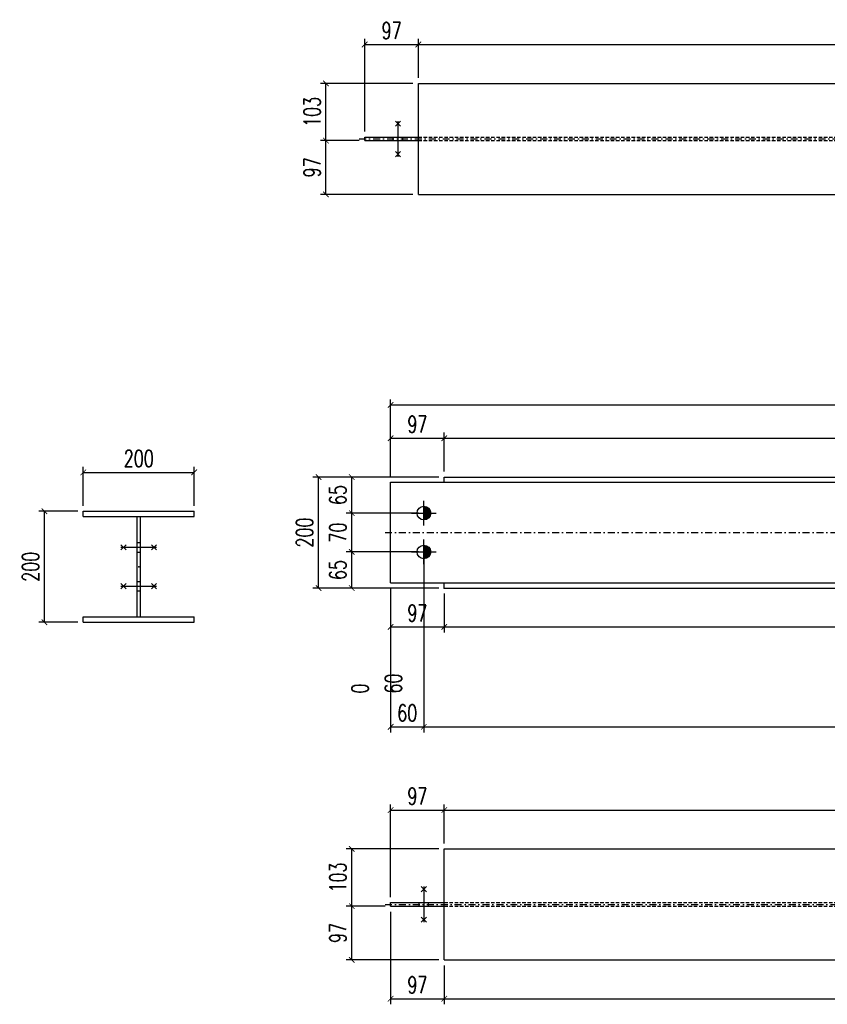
# Model space of a CAD drawing. Header units: feet. Extents: x 14665 to 61549, y 27474 to 37127.
# Tile 8 of 37: x 30003 to 31459, y 30557 to 32331. Entities that reach past the tile are written whole.
import ezdxf

# ---------------------------------------------------------------- set-up
doc = ezdxf.new("R2010")
doc.units = ezdxf.units.FT
doc.header["$LTSCALE"] = 25
doc.header["$MEASUREMENT"] = 0
doc.linetypes.add('DASHDOT', pattern=[1, 0.5, -0.25, 0, -0.25])
doc.linetypes.add('HIDDEN', pattern=[0.375, 0.25, -0.125])
doc.layers.get('0').update_dxf_attribs({"linetype": 'CONTINUOUS'})
doc.layers.get('Defpoints').update_dxf_attribs({"linetype": 'CONTINUOUS'})
for name, color, linetype in [('A', 2, 'DASHDOT'), ('FORIR', 4, 'CONTINUOUS'), ('G', 3, 'CONTINUOUS'), ('TR', 6, 'HIDDEN'), ('TXT1', 7, 'CONTINUOUS')]:
    doc.layers.add(name, color=color, linetype=linetype)
doc.styles.add('1', font='romans', dxfattribs={"width": 0.7, "height": 30})
doc.dimstyles.get("Standard").update_dxf_attribs({"dimtxt": 30, "dimasz": 1, "dimexe": 1, "dimexo": 1, "dimgap": 1, "dimtad": 1, "dimdec": 0, "dimdsep": 46, "dimtxsty": '1', "dimblk": 'ARCHTICK', "dimcen": 3, "dimclrd": 1, "dimclre": 1, "dimclrt": 3, "dimadec": 0, "dimazin": 0, "dimtfac": 1, "dimtdec": 0, "dimtix": 1, "dimtmove": 0, "dimatfit": 3, "dimfxl": 0, "dimtolj": 1, "dimarcsym": 0})

# ---------------------------------------------------------------- blocks, each defined once
blk = doc.blocks.new('MS')
at = {"color": 6}
for p, q in [((-4.7, 22.8), (4.7, 32.1)), ((-4.7, 32.1), (4.7, 22.8)), ((-4.7, -22.8), (4.7, -32.1)), ((-4.7, -32.1), (4.7, -22.8))]:
    blk.add_line(p, q, dxfattribs=at)
at = {"color": 3}
blk.add_line((0, -32.1), (0, 32.1), dxfattribs=at)
at = {"flags": 1}
for tag, p, height in [('DIAM', (0, 0), 8.01), ('AVAN', (1.3, -18.2), 5.26), ('TOLE', (1.3, -9.7), 5.26), ('DIET', (1.3, -24.6), 5.26)]:
    blk.add_attdef(tag, p, '', height=height, dxfattribs=at)
blk = doc.blocks.new('_ArchTick')
at = {"color": 0, "linetype": 'ByBlock', "const_width": 0.15}
blk.add_lwpolyline([(-0.5, -0.5), (0.5, 0.5)], dxfattribs=at)
blk = doc.blocks.new('*D39')
at = {"layer": 'Defpoints', "color": 0, "transparency": 16777216}
for p in [(30317.8, 31515.1), (30117.8, 31445.1), (30317.8, 31445.1)]:
    blk.add_point(p, dxfattribs=at)
at = {"layer": 'TXT1', "color": 1, "lineweight": -2, "transparency": 16777216}
for p, q in [((30117.8, 31455.1), (30117.8, 31525.1)), ((30317.8, 31455.1), (30317.8, 31525.1)), ((30117.8, 31515.1), (30317.8, 31515.1))]:
    blk.add_line(p, q, dxfattribs=at)
at = {"layer": 'TXT1', "color": 1, "lineweight": -2, "transparency": 16777216, "xscale": 10, "yscale": 10, "zscale": 10, "rotation": 180}
blk.add_blockref('_ArchTick', (30117.8, 31515.1), dxfattribs=at)
at = {"layer": 'TXT1', "color": 1, "lineweight": -2, "transparency": 16777216, "xscale": 10, "yscale": 10, "zscale": 10}
blk.add_blockref('_ArchTick', (30317.8, 31515.1), dxfattribs=at)
at = {"layer": 'TXT1', "color": 3, "transparency": 16777216, "insert": (30217.8, 31540.1), "char_height": 30, "attachment_point": 5, "style": '1'}
blk.add_mtext('\\A1;200', dxfattribs=at)
blk = doc.blocks.new('*D40')
at = {"layer": 'Defpoints', "color": 0, "transparency": 16777216}
for p in [(30047.8, 31445.1), (30117.8, 31445.1), (30117.8, 31245.1)]:
    blk.add_point(p, dxfattribs=at)
at = {"layer": 'TXT1', "color": 1, "lineweight": -2, "transparency": 16777216}
for p, q in [((30107.8, 31445.1), (30037.8, 31445.1)), ((30047.8, 31245.1), (30047.8, 31445.1)), ((30107.8, 31245.1), (30037.8, 31245.1))]:
    blk.add_line(p, q, dxfattribs=at)
at = {"layer": 'TXT1', "color": 1, "lineweight": -2, "transparency": 16777216, "xscale": 10, "yscale": 10, "zscale": 10}
for p, rotation in [((30047.8, 31445.1), 90), ((30047.8, 31245.1), 270)]:
    blk.add_blockref('_ArchTick', p, dxfattribs=dict(at, rotation=rotation))
at = {"layer": 'TXT1', "color": 3, "transparency": 16777216, "insert": (30022.8, 31345.1), "char_height": 30, "attachment_point": 5, "rotation": 90, "style": '1'}
blk.add_mtext('\\A1;200', dxfattribs=at)
blk = doc.blocks.new('3D_INFOM')
blk.add_point((0, 0))
at = {"layer": 'FORIR', "flags": 1}
for tag, p in [('MARK', (7.55, -4.31)), ('NUM_DIS', (7.55, -11.68)), ('NOT_PEZ', (45.73, -11.68)), ('QTA_PEZ', (7.55, -18.55)), ('TIP_PEZ', (45.73, -18.55)), ('COS_PEZ', (45.73, -26.33)), ('TRA_PEZ', (7.55, -26.33)), ('DES_PEZ', (7.55, -33.75))]:
    blk.add_attdef(tag, p, '', height=5, dxfattribs=at)
blk = doc.blocks.new('M16')
for p, q in [((0, -22.2), (0, 22.2)), ((-22.2, 0), (22.2, 0))]:
    blk.add_line(p, q)
at = {"color": 4, "const_width": 12.3}
blk.add_lwpolyline([(0, -6.1, 1), (0, 6.1, 1)], format="xyb", dxfattribs=at)
blk.add_circle((0, 0), 12.3)
at = {"flags": 1}
blk.add_attdef('TOLE', (16.7, -8.3), '', height=5.26, dxfattribs=at)
blk = doc.blocks.new('*D51')
at = {"layer": 'Defpoints', "color": 0, "transparency": 16777216}
for p in [(30768.8, 31576.7), (30768.8, 31506.7), (30672, 31497.2)]:
    blk.add_point(p, dxfattribs=at)
at = {"layer": 'TXT1', "color": 1, "lineweight": -2, "transparency": 16777216}
for p, q in [((30672, 31507.2), (30672, 31586.7)), ((30768.8, 31516.7), (30768.8, 31586.7)), ((30672, 31576.7), (30768.8, 31576.7))]:
    blk.add_line(p, q, dxfattribs=at)
at = {"layer": 'TXT1', "color": 1, "lineweight": -2, "transparency": 16777216, "xscale": 10, "yscale": 10, "zscale": 10, "rotation": 180}
blk.add_blockref('_ArchTick', (30672, 31576.7), dxfattribs=at)
at = {"layer": 'TXT1', "color": 1, "lineweight": -2, "transparency": 16777216, "xscale": 10, "yscale": 10, "zscale": 10}
blk.add_blockref('_ArchTick', (30768.8, 31576.7), dxfattribs=at)
at = {"layer": 'TXT1', "color": 3, "transparency": 16777216, "insert": (30720.4, 31601.7), "char_height": 30, "attachment_point": 5, "style": '1'}
blk.add_mtext('\\A1;97', dxfattribs=at)
blk = doc.blocks.new('*D52')
at = {"layer": 'Defpoints', "color": 0, "transparency": 16777216}
for p in [(32568.8, 31576.7), (30768.8, 31506.7), (32568.8, 31506.7)]:
    blk.add_point(p, dxfattribs=at)
at = {"layer": 'TXT1', "color": 1, "lineweight": -2, "transparency": 16777216}
for p, q in [((30768.8, 31516.7), (30768.8, 31586.7)), ((32568.8, 31516.7), (32568.8, 31586.7)), ((30768.8, 31576.7), (32568.8, 31576.7))]:
    blk.add_line(p, q, dxfattribs=at)
at = {"layer": 'TXT1', "color": 1, "lineweight": -2, "transparency": 16777216, "xscale": 10, "yscale": 10, "zscale": 10, "rotation": 180}
blk.add_blockref('_ArchTick', (30768.8, 31576.7), dxfattribs=at)
at = {"layer": 'TXT1', "color": 1, "lineweight": -2, "transparency": 16777216, "xscale": 10, "yscale": 10, "zscale": 10}
blk.add_blockref('_ArchTick', (32568.8, 31576.7), dxfattribs=at)
at = {"layer": 'TXT1', "color": 3, "transparency": 16777216, "insert": (31668.8, 31601.7), "char_height": 30, "attachment_point": 5, "style": '1'}
blk.add_mtext('\\A1;1800', dxfattribs=at)
blk = doc.blocks.new('*D54')
at = {"layer": 'Defpoints', "color": 0, "transparency": 16777216}
for p in [(30672, 31316.2), (30768.8, 31306.7), (30768.8, 31236.7)]:
    blk.add_point(p, dxfattribs=at)
at = {"layer": 'TXT1', "color": 1, "lineweight": -2, "transparency": 16777216}
for p, q in [((30672, 31306.2), (30672, 31226.7)), ((30768.8, 31296.7), (30768.8, 31226.7)), ((30672, 31236.7), (30768.8, 31236.7))]:
    blk.add_line(p, q, dxfattribs=at)
at = {"layer": 'TXT1', "color": 1, "lineweight": -2, "transparency": 16777216, "xscale": 10, "yscale": 10, "zscale": 10, "rotation": 180}
blk.add_blockref('_ArchTick', (30672, 31236.7), dxfattribs=at)
at = {"layer": 'TXT1', "color": 1, "lineweight": -2, "transparency": 16777216, "xscale": 10, "yscale": 10, "zscale": 10}
blk.add_blockref('_ArchTick', (30768.8, 31236.7), dxfattribs=at)
at = {"layer": 'TXT1', "color": 3, "transparency": 16777216, "insert": (30720.4, 31261.7), "char_height": 30, "attachment_point": 5, "style": '1'}
blk.add_mtext('\\A1;97', dxfattribs=at)
blk = doc.blocks.new('*D55')
at = {"layer": 'Defpoints', "color": 0, "transparency": 16777216}
for p in [(30768.8, 31306.7), (32568.8, 31306.7), (32568.8, 31236.7)]:
    blk.add_point(p, dxfattribs=at)
at = {"layer": 'TXT1', "color": 1, "lineweight": -2, "transparency": 16777216}
for p, q in [((30768.8, 31296.7), (30768.8, 31226.7)), ((32568.8, 31296.7), (32568.8, 31226.7)), ((30768.8, 31236.7), (32568.8, 31236.7))]:
    blk.add_line(p, q, dxfattribs=at)
at = {"layer": 'TXT1', "color": 1, "lineweight": -2, "transparency": 16777216, "xscale": 10, "yscale": 10, "zscale": 10, "rotation": 180}
blk.add_blockref('_ArchTick', (30768.8, 31236.7), dxfattribs=at)
at = {"layer": 'TXT1', "color": 1, "lineweight": -2, "transparency": 16777216, "xscale": 10, "yscale": 10, "zscale": 10}
blk.add_blockref('_ArchTick', (32568.8, 31236.7), dxfattribs=at)
at = {"layer": 'TXT1', "color": 3, "transparency": 16777216, "insert": (31668.8, 31261.7), "char_height": 30, "attachment_point": 5, "style": '1'}
blk.add_mtext('\\A1;1800', dxfattribs=at)
blk = doc.blocks.new('*D57')
at = {"layer": 'Defpoints', "color": 0, "transparency": 16777216}
for p in [(30732, 31371.7), (32605.7, 31371.7), (32605.7, 31056.7)]:
    blk.add_point(p, dxfattribs=at)
at = {"layer": 'TXT1', "color": 1, "lineweight": -2, "transparency": 16777216}
for p, q in [((30732, 31361.7), (30732, 31046.7)), ((32605.7, 31361.7), (32605.7, 31046.7)), ((30732, 31056.7), (32605.7, 31056.7))]:
    blk.add_line(p, q, dxfattribs=at)
at = {"layer": 'TXT1', "color": 1, "lineweight": -2, "transparency": 16777216, "xscale": 10, "yscale": 10, "zscale": 10, "rotation": 180}
blk.add_blockref('_ArchTick', (30732, 31056.7), dxfattribs=at)
at = {"layer": 'TXT1', "color": 1, "lineweight": -2, "transparency": 16777216, "xscale": 10, "yscale": 10, "zscale": 10}
blk.add_blockref('_ArchTick', (32605.7, 31056.7), dxfattribs=at)
at = {"layer": 'TXT1', "color": 3, "transparency": 16777216, "insert": (31668.8, 31081.7), "char_height": 30, "attachment_point": 5, "style": '1'}
blk.add_mtext('\\A1;1874', dxfattribs=at)
blk = doc.blocks.new('*D58')
at = {"layer": 'Defpoints', "color": 0, "transparency": 16777216}
for p in [(30732, 31371.7), (30672, 31316.2), (30732, 31056.7)]:
    blk.add_point(p, dxfattribs=at)
at = {"layer": 'TXT1', "color": 1, "lineweight": -2, "transparency": 16777216}
for p, q in [((30732, 31361.7), (30732, 31046.7)), ((30672, 31306.2), (30672, 31046.7)), ((30672, 31056.7), (30732, 31056.7))]:
    blk.add_line(p, q, dxfattribs=at)
at = {"layer": 'TXT1', "color": 1, "lineweight": -2, "transparency": 16777216, "xscale": 10, "yscale": 10, "zscale": 10, "rotation": 180}
blk.add_blockref('_ArchTick', (30672, 31056.7), dxfattribs=at)
at = {"layer": 'TXT1', "color": 1, "lineweight": -2, "transparency": 16777216, "xscale": 10, "yscale": 10, "zscale": 10}
blk.add_blockref('_ArchTick', (30732, 31056.7), dxfattribs=at)
at = {"layer": 'TXT1', "color": 3, "transparency": 16777216, "insert": (30702, 31081.7), "char_height": 30, "attachment_point": 5, "style": '1'}
blk.add_mtext('\\A1;60', dxfattribs=at)
blk = doc.blocks.new('*D60')
at = {"layer": 'Defpoints', "color": 0, "transparency": 16777216}
for p in [(30602, 31441.7), (30732, 31441.7), (30732, 31371.7)]:
    blk.add_point(p, dxfattribs=at)
at = {"layer": 'TXT1', "color": 1, "lineweight": -2, "transparency": 16777216}
for p, q in [((30722, 31441.7), (30592, 31441.7)), ((30602, 31371.7), (30602, 31441.7)), ((30722, 31371.7), (30592, 31371.7))]:
    blk.add_line(p, q, dxfattribs=at)
at = {"layer": 'TXT1', "color": 1, "lineweight": -2, "transparency": 16777216, "xscale": 10, "yscale": 10, "zscale": 10}
for p, rotation in [((30602, 31441.7), 90), ((30602, 31371.7), 270)]:
    blk.add_blockref('_ArchTick', p, dxfattribs=dict(at, rotation=rotation))
at = {"layer": 'TXT1', "color": 3, "transparency": 16777216, "insert": (30577, 31406.7), "char_height": 30, "attachment_point": 5, "rotation": 90, "style": '1'}
blk.add_mtext('\\A1;70', dxfattribs=at)
blk = doc.blocks.new('*D61')
at = {"layer": 'Defpoints', "color": 0, "transparency": 16777216}
for p in [(30602, 31506.7), (30768.8, 31506.7), (30732, 31441.7)]:
    blk.add_point(p, dxfattribs=at)
at = {"layer": 'TXT1', "color": 1, "lineweight": -2, "transparency": 16777216}
for p, q in [((30758.8, 31506.7), (30592, 31506.7)), ((30602, 31441.7), (30602, 31506.7)), ((30722, 31441.7), (30592, 31441.7))]:
    blk.add_line(p, q, dxfattribs=at)
at = {"layer": 'TXT1', "color": 1, "lineweight": -2, "transparency": 16777216, "xscale": 10, "yscale": 10, "zscale": 10}
for p, rotation in [((30602, 31506.7), 90), ((30602, 31441.7), 270)]:
    blk.add_blockref('_ArchTick', p, dxfattribs=dict(at, rotation=rotation))
at = {"layer": 'TXT1', "color": 3, "transparency": 16777216, "insert": (30577, 31474.2), "char_height": 30, "attachment_point": 5, "rotation": 90, "style": '1'}
blk.add_mtext('\\A1;65', dxfattribs=at)
blk = doc.blocks.new('*D62')
at = {"layer": 'Defpoints', "color": 0, "transparency": 16777216}
for p in [(30602, 31371.7), (30732, 31371.7), (30768.8, 31306.7)]:
    blk.add_point(p, dxfattribs=at)
at = {"layer": 'TXT1', "color": 1, "lineweight": -2, "transparency": 16777216}
for p, q in [((30722, 31371.7), (30592, 31371.7)), ((30602, 31306.7), (30602, 31371.7)), ((30758.8, 31306.7), (30592, 31306.7))]:
    blk.add_line(p, q, dxfattribs=at)
at = {"layer": 'TXT1', "color": 1, "lineweight": -2, "transparency": 16777216, "xscale": 10, "yscale": 10, "zscale": 10}
for p, rotation in [((30602, 31371.7), 90), ((30602, 31306.7), 270)]:
    blk.add_blockref('_ArchTick', p, dxfattribs=dict(at, rotation=rotation))
at = {"layer": 'TXT1', "color": 3, "transparency": 16777216, "insert": (30577, 31339.2), "char_height": 30, "attachment_point": 5, "rotation": 90, "style": '1'}
blk.add_mtext('\\A1;65', dxfattribs=at)
blk = doc.blocks.new('*D66')
at = {"layer": 'Defpoints', "color": 0, "transparency": 16777216}
for p in [(32665.7, 31636.7), (30672, 31497.2), (32665.7, 31497.2)]:
    blk.add_point(p, dxfattribs=at)
at = {"layer": 'TXT1', "color": 1, "lineweight": -2, "transparency": 16777216}
for p, q in [((30672, 31507.2), (30672, 31646.7)), ((30672, 31636.7), (32665.7, 31636.7)), ((32665.7, 31507.2), (32665.7, 31646.7))]:
    blk.add_line(p, q, dxfattribs=at)
at = {"layer": 'TXT1', "color": 1, "lineweight": -2, "transparency": 16777216, "xscale": 10, "yscale": 10, "zscale": 10, "rotation": 180}
blk.add_blockref('_ArchTick', (30672, 31636.7), dxfattribs=at)
at = {"layer": 'TXT1', "color": 1, "lineweight": -2, "transparency": 16777216, "xscale": 10, "yscale": 10, "zscale": 10}
blk.add_blockref('_ArchTick', (32665.7, 31636.7), dxfattribs=at)
at = {"layer": 'TXT1', "color": 3, "transparency": 16777216, "insert": (31668.8, 31661.7), "char_height": 30, "attachment_point": 5, "style": '1'}
blk.add_mtext('\\A1;1994', dxfattribs=at)
blk = doc.blocks.new('*D67')
at = {"layer": 'Defpoints', "color": 0, "transparency": 16777216}
for p in [(30542, 31506.7), (30768.8, 31506.7), (30768.8, 31306.7)]:
    blk.add_point(p, dxfattribs=at)
at = {"layer": 'TXT1', "color": 1, "lineweight": -2, "transparency": 16777216}
for p, q in [((30758.8, 31506.7), (30532, 31506.7)), ((30542, 31306.7), (30542, 31506.7)), ((30758.8, 31306.7), (30532, 31306.7))]:
    blk.add_line(p, q, dxfattribs=at)
at = {"layer": 'TXT1', "color": 1, "lineweight": -2, "transparency": 16777216, "xscale": 10, "yscale": 10, "zscale": 10}
for p, rotation in [((30542, 31506.7), 90), ((30542, 31306.7), 270)]:
    blk.add_blockref('_ArchTick', p, dxfattribs=dict(at, rotation=rotation))
at = {"layer": 'TXT1', "color": 3, "transparency": 16777216, "insert": (30517, 31406.7), "char_height": 30, "attachment_point": 5, "rotation": 90, "style": '1'}
blk.add_mtext('\\A1;200', dxfattribs=at)
blk = doc.blocks.new('*D70')
at = {"layer": 'Defpoints', "color": 0, "transparency": 16777216}
for p in [(30602, 30733.6), (30672, 30733.6), (30768.8, 30636.7)]:
    blk.add_point(p, dxfattribs=at)
at = {"layer": 'TXT1', "color": 1, "lineweight": -2, "transparency": 16777216}
for p, q in [((30662, 30733.6), (30592, 30733.6)), ((30602, 30636.7), (30602, 30733.6)), ((30758.8, 30636.7), (30592, 30636.7))]:
    blk.add_line(p, q, dxfattribs=at)
at = {"layer": 'TXT1', "color": 1, "lineweight": -2, "transparency": 16777216, "xscale": 10, "yscale": 10, "zscale": 10}
for p, rotation in [((30602, 30733.6), 90), ((30602, 30636.7), 270)]:
    blk.add_blockref('_ArchTick', p, dxfattribs=dict(at, rotation=rotation))
at = {"layer": 'TXT1', "color": 3, "transparency": 16777216, "insert": (30577, 30685.2), "char_height": 30, "attachment_point": 5, "rotation": 90, "style": '1'}
blk.add_mtext('\\A1;97', dxfattribs=at)
blk = doc.blocks.new('*D71')
at = {"layer": 'Defpoints', "color": 0, "transparency": 16777216}
for p in [(30602, 30836.7), (30768.8, 30836.7), (30672, 30733.6)]:
    blk.add_point(p, dxfattribs=at)
at = {"layer": 'TXT1', "color": 1, "lineweight": -2, "transparency": 16777216}
for p, q in [((30758.8, 30836.7), (30592, 30836.7)), ((30602, 30733.6), (30602, 30836.7)), ((30662, 30733.6), (30592, 30733.6))]:
    blk.add_line(p, q, dxfattribs=at)
at = {"layer": 'TXT1', "color": 1, "lineweight": -2, "transparency": 16777216, "xscale": 10, "yscale": 10, "zscale": 10}
for p, rotation in [((30602, 30836.7), 90), ((30602, 30733.6), 270)]:
    blk.add_blockref('_ArchTick', p, dxfattribs=dict(at, rotation=rotation))
at = {"layer": 'TXT1', "color": 3, "transparency": 16777216, "insert": (30577, 30785.2), "char_height": 30, "attachment_point": 5, "rotation": 90, "style": '1'}
blk.add_mtext('\\A1;103', dxfattribs=at)
blk = doc.blocks.new('*D72')
at = {"layer": 'Defpoints', "color": 0, "transparency": 16777216}
for p in [(30768.8, 30906.7), (30768.8, 30836.7), (30672, 30739.9)]:
    blk.add_point(p, dxfattribs=at)
at = {"layer": 'TXT1', "color": 1, "lineweight": -2, "transparency": 16777216}
for p, q in [((30672, 30749.9), (30672, 30916.7)), ((30672, 30906.7), (30768.8, 30906.7)), ((30768.8, 30846.7), (30768.8, 30916.7))]:
    blk.add_line(p, q, dxfattribs=at)
at = {"layer": 'TXT1', "color": 1, "lineweight": -2, "transparency": 16777216, "xscale": 10, "yscale": 10, "zscale": 10, "rotation": 180}
blk.add_blockref('_ArchTick', (30672, 30906.7), dxfattribs=at)
at = {"layer": 'TXT1', "color": 1, "lineweight": -2, "transparency": 16777216, "xscale": 10, "yscale": 10, "zscale": 10}
blk.add_blockref('_ArchTick', (30768.8, 30906.7), dxfattribs=at)
at = {"layer": 'TXT1', "color": 3, "transparency": 16777216, "insert": (30720.4, 30931.7), "char_height": 30, "attachment_point": 5, "style": '1'}
blk.add_mtext('\\A1;97', dxfattribs=at)
blk = doc.blocks.new('*D73')
at = {"layer": 'Defpoints', "color": 0, "transparency": 16777216}
for p in [(32568.8, 30906.7), (30768.8, 30836.7), (32568.8, 30836.7)]:
    blk.add_point(p, dxfattribs=at)
at = {"layer": 'TXT1', "color": 1, "lineweight": -2, "transparency": 16777216}
for p, q in [((30768.8, 30846.7), (30768.8, 30916.7)), ((30768.8, 30906.7), (32568.8, 30906.7)), ((32568.8, 30846.7), (32568.8, 30916.7))]:
    blk.add_line(p, q, dxfattribs=at)
at = {"layer": 'TXT1', "color": 1, "lineweight": -2, "transparency": 16777216, "xscale": 10, "yscale": 10, "zscale": 10, "rotation": 180}
blk.add_blockref('_ArchTick', (30768.8, 30906.7), dxfattribs=at)
at = {"layer": 'TXT1', "color": 1, "lineweight": -2, "transparency": 16777216, "xscale": 10, "yscale": 10, "zscale": 10}
blk.add_blockref('_ArchTick', (32568.8, 30906.7), dxfattribs=at)
at = {"layer": 'TXT1', "color": 3, "transparency": 16777216, "insert": (31668.8, 30931.7), "char_height": 30, "attachment_point": 5, "style": '1'}
blk.add_mtext('\\A1;1800', dxfattribs=at)
blk = doc.blocks.new('*D77')
at = {"layer": 'Defpoints', "color": 0, "transparency": 16777216}
for p in [(30672, 30733.6), (30768.8, 30636.7), (30768.8, 30566.7)]:
    blk.add_point(p, dxfattribs=at)
at = {"layer": 'TXT1', "color": 1, "lineweight": -2, "transparency": 16777216}
for p, q in [((30672, 30723.6), (30672, 30556.7)), ((30768.8, 30626.7), (30768.8, 30556.7)), ((30672, 30566.7), (30768.8, 30566.7))]:
    blk.add_line(p, q, dxfattribs=at)
at = {"layer": 'TXT1', "color": 1, "lineweight": -2, "transparency": 16777216, "xscale": 10, "yscale": 10, "zscale": 10, "rotation": 180}
blk.add_blockref('_ArchTick', (30672, 30566.7), dxfattribs=at)
at = {"layer": 'TXT1', "color": 1, "lineweight": -2, "transparency": 16777216, "xscale": 10, "yscale": 10, "zscale": 10}
blk.add_blockref('_ArchTick', (30768.8, 30566.7), dxfattribs=at)
at = {"layer": 'TXT1', "color": 3, "transparency": 16777216, "insert": (30720.4, 30591.7), "char_height": 30, "attachment_point": 5, "style": '1'}
blk.add_mtext('\\A1;97', dxfattribs=at)
blk = doc.blocks.new('*D78')
at = {"layer": 'Defpoints', "color": 0, "transparency": 16777216}
for p in [(30768.8, 30636.7), (32568.8, 30636.7), (32568.8, 30566.7)]:
    blk.add_point(p, dxfattribs=at)
at = {"layer": 'TXT1', "color": 1, "lineweight": -2, "transparency": 16777216}
for p, q in [((30768.8, 30626.7), (30768.8, 30556.7)), ((32568.8, 30626.7), (32568.8, 30556.7)), ((30768.8, 30566.7), (32568.8, 30566.7))]:
    blk.add_line(p, q, dxfattribs=at)
at = {"layer": 'TXT1', "color": 1, "lineweight": -2, "transparency": 16777216, "xscale": 10, "yscale": 10, "zscale": 10, "rotation": 180}
blk.add_blockref('_ArchTick', (30768.8, 30566.7), dxfattribs=at)
at = {"layer": 'TXT1', "color": 1, "lineweight": -2, "transparency": 16777216, "xscale": 10, "yscale": 10, "zscale": 10}
blk.add_blockref('_ArchTick', (32568.8, 30566.7), dxfattribs=at)
at = {"layer": 'TXT1', "color": 3, "transparency": 16777216, "insert": (31668.8, 30591.7), "char_height": 30, "attachment_point": 5, "style": '1'}
blk.add_mtext('\\A1;1800', dxfattribs=at)
blk = doc.blocks.new('*D149')
at = {"layer": 'Defpoints', "color": 0, "transparency": 16777216}
for p in [(30722.1, 32286), (30722.1, 32216), (30625.3, 32119.2)]:
    blk.add_point(p, dxfattribs=at)
at = {"layer": 'TXT1', "color": 1, "lineweight": -2, "transparency": 16777216}
for p, q in [((30625.3, 32129.2), (30625.3, 32296)), ((30722.1, 32226), (30722.1, 32296)), ((30625.3, 32286), (30722.1, 32286))]:
    blk.add_line(p, q, dxfattribs=at)
at = {"layer": 'TXT1', "color": 1, "lineweight": -2, "transparency": 16777216, "xscale": 10, "yscale": 10, "zscale": 10, "rotation": 180}
blk.add_blockref('_ArchTick', (30625.3, 32286), dxfattribs=at)
at = {"layer": 'TXT1', "color": 1, "lineweight": -2, "transparency": 16777216, "xscale": 10, "yscale": 10, "zscale": 10}
blk.add_blockref('_ArchTick', (30722.1, 32286), dxfattribs=at)
at = {"layer": 'TXT1', "color": 3, "transparency": 16777216, "insert": (30673.7, 32311), "char_height": 30, "attachment_point": 5, "style": '1'}
blk.add_mtext('\\A1;97', dxfattribs=at)
blk = doc.blocks.new('*D150')
at = {"layer": 'Defpoints', "color": 0, "transparency": 16777216}
for p in [(32522.1, 32286), (30722.1, 32216), (32522.1, 32216)]:
    blk.add_point(p, dxfattribs=at)
at = {"layer": 'TXT1', "color": 1, "lineweight": -2, "transparency": 16777216}
for p, q in [((30722.1, 32226), (30722.1, 32296)), ((32522.1, 32226), (32522.1, 32296)), ((30722.1, 32286), (32522.1, 32286))]:
    blk.add_line(p, q, dxfattribs=at)
at = {"layer": 'TXT1', "color": 1, "lineweight": -2, "transparency": 16777216, "xscale": 10, "yscale": 10, "zscale": 10, "rotation": 180}
blk.add_blockref('_ArchTick', (30722.1, 32286), dxfattribs=at)
at = {"layer": 'TXT1', "color": 1, "lineweight": -2, "transparency": 16777216, "xscale": 10, "yscale": 10, "zscale": 10}
blk.add_blockref('_ArchTick', (32522.1, 32286), dxfattribs=at)
at = {"layer": 'TXT1', "color": 3, "transparency": 16777216, "insert": (31622.1, 32311), "char_height": 30, "attachment_point": 5, "style": '1'}
blk.add_mtext('\\A1;1800', dxfattribs=at)
blk = doc.blocks.new('*D152')
at = {"layer": 'Defpoints', "color": 0, "transparency": 16777216}
for p in [(30555.3, 32112.9), (30625.3, 32112.9), (30722.1, 32016)]:
    blk.add_point(p, dxfattribs=at)
at = {"layer": 'TXT1', "color": 1, "lineweight": -2, "transparency": 16777216}
for p, q in [((30615.3, 32112.9), (30545.3, 32112.9)), ((30555.3, 32016), (30555.3, 32112.9)), ((30712.1, 32016), (30545.3, 32016))]:
    blk.add_line(p, q, dxfattribs=at)
at = {"layer": 'TXT1', "color": 1, "lineweight": -2, "transparency": 16777216, "xscale": 10, "yscale": 10, "zscale": 10}
for p, rotation in [((30555.3, 32112.9), 90), ((30555.3, 32016), 270)]:
    blk.add_blockref('_ArchTick', p, dxfattribs=dict(at, rotation=rotation))
at = {"layer": 'TXT1', "color": 3, "transparency": 16777216, "insert": (30530.3, 32064.5), "char_height": 30, "attachment_point": 5, "rotation": 90, "style": '1'}
blk.add_mtext('\\A1;97', dxfattribs=at)
blk = doc.blocks.new('*D153')
at = {"layer": 'Defpoints', "color": 0, "transparency": 16777216}
for p in [(30555.3, 32216), (30722.1, 32216), (30625.3, 32112.9)]:
    blk.add_point(p, dxfattribs=at)
at = {"layer": 'TXT1', "color": 1, "lineweight": -2, "transparency": 16777216}
for p, q in [((30712.1, 32216), (30545.3, 32216)), ((30555.3, 32112.9), (30555.3, 32216)), ((30615.3, 32112.9), (30545.3, 32112.9))]:
    blk.add_line(p, q, dxfattribs=at)
at = {"layer": 'TXT1', "color": 1, "lineweight": -2, "transparency": 16777216, "xscale": 10, "yscale": 10, "zscale": 10}
for p, rotation in [((30555.3, 32216), 90), ((30555.3, 32112.9), 270)]:
    blk.add_blockref('_ArchTick', p, dxfattribs=dict(at, rotation=rotation))
at = {"layer": 'TXT1', "color": 3, "transparency": 16777216, "insert": (30530.3, 32164.5), "char_height": 30, "attachment_point": 5, "rotation": 90, "style": '1'}
blk.add_mtext('\\A1;103', dxfattribs=at)

msp = doc.modelspace()

# ---------------------------------------------------------------- linework, layer by layer
at = {"layer": 'A'}
for p, q in [((30615.3, 32116), (32629, 32116)), ((30662, 31406.7), (32675.7, 31406.7)), ((30662, 30736.7), (32675.7, 30736.7))]:
    msp.add_line(p, q, dxfattribs=at)
for p in [(30214.7, 31388.6), (30768.8, 31306.7)]:
    msp.add_point(p, dxfattribs=at)
at = {"layer": 'G'}
for p, q in [((30722.1, 32216), (32522.1, 32216)), ((30722.1, 32016), (30722.1, 32216)), ((30625.3, 32119.2), (30722.1, 32119.2)), ((30625.3, 32112.9), (30625.3, 32119.2)), ((30625.3, 32112.9), (30722.1, 32112.9)), ((30722.1, 32016), (32522.1, 32016)), ((30768.8, 31506.7), (32568.8, 31506.7)), ((30768.8, 31497.2), (30768.8, 31506.7)), ((30672, 31497.2), (32665.7, 31497.2)), ((30672, 31316.2), (30672, 31497.2)), ((30117.8, 31435.6), (30117.8, 31445.1)), ((30117.8, 31445.1), (30317.8, 31445.1)), ((30117.8, 31435.6), (30317.8, 31435.6)), ((30214.7, 31254.6), (30214.7, 31435.6)), ((30221, 31254.6), (30221, 31435.6)), ((30317.8, 31435.6), (30317.8, 31445.1)), ((30672, 31316.2), (32665.7, 31316.2)), ((30768.8, 31306.7), (30768.8, 31316.2)), ((30768.8, 31306.7), (32568.8, 31306.7)), ((30117.8, 31254.6), (30317.8, 31254.6)), ((30117.8, 31245.1), (30117.8, 31254.6)), ((30117.8, 31245.1), (30317.8, 31245.1)), ((30317.8, 31245.1), (30317.8, 31254.6)), ((30768.8, 30836.7), (32568.8, 30836.7)), ((30768.8, 30636.7), (30768.8, 30836.7)), ((30672, 30739.9), (30768.8, 30739.9)), ((30672, 30733.6), (30672, 30739.9)), ((30672, 30733.6), (30768.8, 30733.6)), ((30768.8, 30636.7), (32568.8, 30636.7))]:
    msp.add_line(p, q, dxfattribs=at)
for p in [(30214.7, 31388.6), (30768.8, 31306.7)]:
    msp.add_point(p, dxfattribs=at)
at = {"layer": 'TR'}
for p, q in [((30676.8, 32112.9), (30676.8, 32119.2)), ((30693.8, 32112.9), (30693.8, 32119.2)), ((30722.1, 32119.2), (32522.1, 32119.2)), ((30722.1, 32112.9), (32522.1, 32112.9)), ((30214.7, 31388.6), (30221, 31388.6)), ((30214.7, 31371.6), (30221, 31371.6)), ((30214.7, 31318.6), (30221, 31318.6)), ((30214.7, 31301.6), (30221, 31301.6)), ((30723.5, 30733.6), (30723.5, 30739.9)), ((30740.5, 30733.6), (30740.5, 30739.9)), ((30768.8, 30739.9), (32568.8, 30739.9)), ((30768.8, 30733.6), (32568.8, 30733.6))]:
    msp.add_line(p, q, dxfattribs=at)
for p in [(30214.7, 31388.6), (30768.8, 31306.7)]:
    msp.add_point(p, dxfattribs=at)
at = {"layer": 'TXT1'}
for p, q in [((30732, 31371.7), (30732, 31116.7)), ((30672, 31306.7), (30672, 31116.7))]:
    msp.add_line(p, q, dxfattribs=at)

# ---------------------------------------------------------------- block references
for p, rotation in [((30685.3, 32116), 180), ((30217.8, 31380.1), 270), ((30217.8, 31310.1), 270), ((30732, 30736.7), 180)]:
    msp.add_blockref('MS', p, dxfattribs=dict(rotation=rotation))
for p in [(30732, 31441.7), (30732, 31371.7)]:
    msp.add_blockref('M16', p)
at = {"xscale": 10, "yscale": 10, "zscale": 10}
msp.add_blockref('3D_INFOM', (30217.8, 31345.1), dxfattribs=at)

# ---------------------------------------------------------------- texts
at = {"layer": 'TXT1', "style": '1', "width": 0.7}
for s, p in [('60', (30692, 31116.7)), ('0', (30632, 31116.7))]:
    msp.add_text(s, height=30, rotation=90, dxfattribs=at).set_placement(p)

# ---------------------------------------------------------------- dimensions: what is measured, and where the dimension line sits
at = {"layer": 'TXT1'}
for base, p1, p2, picture, middle in [((30722.1, 32286), (30625.3, 32119.2), (30722.1, 32216), '*D149', (30673.7, 32311)), ((32522.1, 32286), (30722.1, 32216), (32522.1, 32216), '*D150', (31622.1, 32311)), ((32665.7, 31636.7), (30672, 31497.2), (32665.7, 31497.2), '*D66', (31668.8, 31661.7)), ((30768.8, 31576.7), (30672, 31497.2), (30768.8, 31506.7), '*D51', (30720.4, 31601.7)), ((32568.8, 31576.7), (30768.8, 31506.7), (32568.8, 31506.7), '*D52', (31668.8, 31601.7)), ((30317.8, 31515.1), (30117.8, 31445.1), (30317.8, 31445.1), '*D39', (30217.8, 31540.1)), ((30732, 31056.7), (30672, 31316.2), (30732, 31371.7), '*D58', (30702, 31081.7)), ((32605.7, 31056.7), (30732, 31371.7), (32605.7, 31371.7), '*D57', (31668.8, 31081.7)), ((30768.8, 31236.7), (30672, 31316.2), (30768.8, 31306.7), '*D54', (30720.4, 31261.7)), ((32568.8, 31236.7), (30768.8, 31306.7), (32568.8, 31306.7), '*D55', (31668.8, 31261.7)), ((30768.8, 30906.7), (30672, 30739.9), (30768.8, 30836.7), '*D72', (30720.4, 30931.7)), ((32568.8, 30906.7), (30768.8, 30836.7), (32568.8, 30836.7), '*D73', (31668.8, 30931.7)), ((30768.8, 30566.7), (30672, 30733.6), (30768.8, 30636.7), '*D77', (30720.4, 30591.7)), ((32568.8, 30566.7), (30768.8, 30636.7), (32568.8, 30636.7), '*D78', (31668.8, 30591.7))]:
    dim = msp.add_linear_dim(base=base, p1=p1, p2=p2, dimstyle='Standard', override={"dimscale": 10}, dxfattribs=at)
    dim.commit()
    dim.dimension.update_dxf_attribs({"geometry": picture, "text_midpoint": middle})
for base, p1, p2, picture, middle in [((30555.3, 32216), (30625.3, 32112.9), (30722.1, 32216), '*D153', (30530.3, 32164.5)), ((30555.3, 32112.9), (30722.1, 32016), (30625.3, 32112.9), '*D152', (30530.3, 32064.5)), ((30542, 31506.7), (30768.8, 31306.7), (30768.8, 31506.7), '*D67', (30517, 31406.7)), ((30602, 31506.7), (30732, 31441.7), (30768.8, 31506.7), '*D61', (30577, 31474.2)), ((30047.8, 31445.1), (30117.8, 31245.1), (30117.8, 31445.1), '*D40', (30022.8, 31345.1)), ((30602, 31441.7), (30732, 31371.7), (30732, 31441.7), '*D60', (30577, 31406.7)), ((30602, 31371.7), (30768.8, 31306.7), (30732, 31371.7), '*D62', (30577, 31339.2)), ((30602, 30836.7), (30672, 30733.6), (30768.8, 30836.7), '*D71', (30577, 30785.2)), ((30602, 30733.6), (30768.8, 30636.7), (30672, 30733.6), '*D70', (30577, 30685.2))]:
    dim = msp.add_linear_dim(base=base, p1=p1, p2=p2, angle=90, dimstyle='Standard', override={"dimscale": 10}, dxfattribs=at)
    dim.commit()
    dim.dimension.update_dxf_attribs({"geometry": picture, "text_midpoint": middle})

doc.saveas('drawing.dxf')
